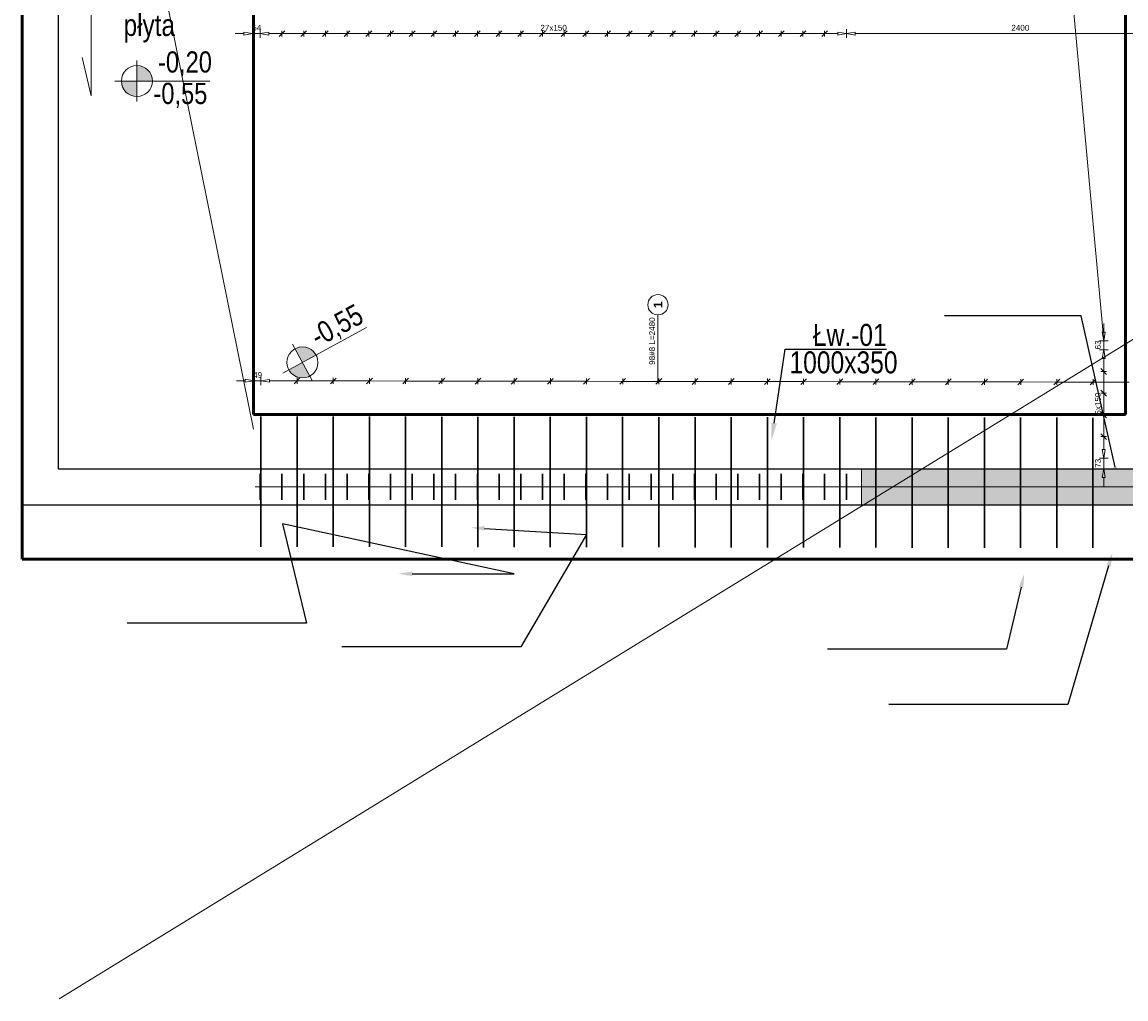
# Model space of a CAD drawing. Extents: x -274995 to 107519, y -337635 to 244261.
# Tile 33 of 49: x 42148 to 49775, y -28463 to -21713. Entities that reach past the tile are written whole.
import ezdxf
from ezdxf import colors
from ezdxf.entities.mleader import LeaderData, LeaderLine
from ezdxf.math import Vec2, Vec3

# ---------------------------------------------------------------- set-up
doc = ezdxf.new("R2010")
doc.units = 0
doc.header["$LTSCALE"] = 10
doc.header["$MEASUREMENT"] = 0
for name, color, linetype, lineweight in [('P-Linia1a', 142, 'Continuous', 53), ('P-Opis', 1, 'Continuous', 18), ('P-Opis fundamenty', 193, 'Continuous', 9), ('P-Opis ściany', 6, 'Continuous', 9), ('P-Szraf - Ściana wypełniająca', 171, 'Continuous', 0), ('P-Wymiar', 254, 'Continuous', 9), ('P-Ściana żelbetowa', 50, 'Continuous', 30)]:
    doc.layers.add(name, color=color, linetype=linetype, lineweight=lineweight)
doc.layers.add('RCAD_opis rozkładu', color=7, linetype='Continuous')
doc.layers.add('RCAD_rozkład pręta', color=7, linetype='Continuous')
doc.styles.add('_Fd Opis', font='arial.ttf', dxfattribs={"width": 0.8})
doc.styles.add('CDMSTYLE', font='arial.ttf', dxfattribs={"width": 0.8})
doc.styles.add('style1', font='arial.ttf')
doc.styles.add('style3', font='arialbd.ttf')

msp = doc.modelspace()

# ---------------------------------------------------------------- hatches: boundary and pattern name
at = {"layer": 'P-Opis'}
h = msp.add_hatch(color=1, dxfattribs=at)
h.dxf.hatch_style = 1
h.paths.add_polyline_path([(42941.18058, -22120.26085), (42833.75264, -22120.26085, 0.4142135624), (42941.18058, -22227.68879)])
h.paths.add_polyline_path([(42941.18058, -22012.83291), (42941.18058, -22120.26085), (43048.60853, -22120.26085, 0.4142135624)])
h = msp.add_hatch(color=1, dxfattribs=at)
h.dxf.hatch_style = 1
h.paths.add_polyline_path([(44084.53612, -24064.40309), (43990.18791, -24115.77601, 0.4142135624), (44135.90905, -24158.7513)])
h.paths.add_polyline_path([(44033.1632, -23970.05487), (44084.53612, -24064.40309), (44178.88434, -24013.03016, 0.4142135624)])
at = {"layer": 'P-Opis ściany', "lineweight": 0, "true_color": 0xd100d1}
h = msp.add_hatch(dxfattribs=at)
h.set_pattern_fill('ANSI33', color=212, scale=20)
h.set_pattern_definition([(45, (57413.17, 230177.87), (-89.80256, 89.80256), []), (45, (57502.97, 230177.87), (-89.80256, 89.80256), [63.5, -31.75])])
h.paths.add_polyline_path([(67447.48249, -13720.18555), (67697.48249, -13720.18555), (67697.5184, -14820.18555), (67447.5184, -14820.18555)])
h.paths.add_polyline_path([(59622.5184, -13920.22732), (59872.51781, -13920.22732), (59872.51781, -14940.22732), (59622.5184, -14940.22732)])
h.paths.add_polyline_path([(59872.51781, -19544.55424), (59622.49917, -19544.55424), (59622.49917, -20564.55424), (59872.51781, -20564.55424)])
h.paths.add_polyline_path([(59872.51781, -21694.55424), (59622.51781, -21694.55424), (59622.51781, -22714.57427), (59872.51781, -22714.57427)])
h.paths.add_polyline_path([(50147.5184, -18921.71688), (50397.5184, -18921.71688), (50397.54017, -23931.71688), (50147.54017, -23931.71688)])
h.paths.add_polyline_path([(47947.54017, -24800.22598), (50147.54017, -24800.22598), (50147.54017, -25050.2114), (47947.54017, -25050.22598)])
h.paths.add_polyline_path([(50147.54144, -15941.02333), (50397.54144, -15941.02333), (50397.54144, -17841.02333), (50147.54144, -17841.02333)])
h.paths.add_polyline_path([(50147.54144, -14062.22742), (50397.54144, -14062.22742), (50397.54144, -15222.22742), (50147.54144, -15222.22742)])
h.paths.add_polyline_path([(50397.54144, -11940.23629), (50147.54144, -11940.23629), (50147.54144, -13260.23932), (50397.54144, -13260.23932)])
h.paths.add_polyline_path([(47642.5184, -14972.70255), (47892.5184, -14972.70255), (47892.5184, -16000.2566), (47642.5184, -16000.2566)])
h.paths.add_polyline_path([(47642.5184, -16450.2566), (47892.5184, -16450.2566), (47892.5184, -18350.25132), (47642.5184, -18350.25132)])
h.paths.add_polyline_path([(43050.46771, -16450.33425), (44070.46854, -16450.33425), (44070.46854, -16200.33425), (43050.46771, -16200.33425)])
h.paths.add_polyline_path([(42147.55478, -11165.23154), (42397.55478, -11165.23154), (42397.55478, -12640.3291), (42147.55478, -12640.3291)])
h.paths.add_polyline_path([(50397.54144, -10905.22732), (51962.5184, -10905.22732), (51962.5184, -11155.22732), (50397.54144, -11155.22732)])
h.paths.add_polyline_path([(48192.5184, -10905.22732), (50147.54144, -10905.22732), (50147.54144, -11155.22732), (48192.5184, -11155.22732)])
h.paths.add_polyline_path([(56746.3077, -10705.22732), (58646.3077, -10705.22732), (58646.3077, -10955.22732), (56746.3077, -10955.22732)])

# ---------------------------------------------------------------- linework, layer by layer
at = {"color": 8, "lineweight": 0}
for p, q in [((43619.99292, -21792.52497), (43679.99292, -21792.52497)), ((43679.99292, -21782.52497), (43739.99292, -21792.52497)), ((43679.99292, -21782.52497), (43679.99292, -21802.52497)), ((43739.99292, -21792.52497), (43679.99292, -21802.52497)), ((43739.99292, -21762.52497), (43739.99292, -21822.52497)), ((43793.5184, -21792.52497), (43739.99292, -21792.52497)), ((43793.5184, -21762.52497), (43793.5184, -21822.52497)), ((43793.5184, -21792.52497), (43853.5184, -21782.52497)), ((43853.5184, -21802.52497), (43793.5184, -21792.52497)), ((43853.5184, -21802.52497), (43853.5184, -21782.52497)), ((43943.5184, -21792.52497), (43853.5184, -21792.52497)), ((43963.5184, -21772.52497), (43923.5184, -21812.52497)), ((43943.5184, -21772.52497), (43943.5184, -21812.52497)), ((44093.5184, -21792.52497), (43943.5184, -21792.52497)), ((44113.5184, -21772.52497), (44073.5184, -21812.52497)), ((44093.5184, -21772.52497), (44093.5184, -21812.52497)), ((44243.5184, -21792.52497), (44093.5184, -21792.52497)), ((44263.5184, -21772.52497), (44223.5184, -21812.52497)), ((44243.5184, -21772.52497), (44243.5184, -21812.52497)), ((44393.5184, -21792.52497), (44243.5184, -21792.52497)), ((44413.5184, -21772.52497), (44373.5184, -21812.52497)), ((44393.5184, -21772.52497), (44393.5184, -21812.52497)), ((44543.5184, -21792.52497), (44393.5184, -21792.52497)), ((44563.5184, -21772.52497), (44523.5184, -21812.52497)), ((44543.5184, -21772.52497), (44543.5184, -21812.52497)), ((44693.5184, -21792.52497), (44543.5184, -21792.52497)), ((44713.5184, -21772.52497), (44673.5184, -21812.52497)), ((44693.5184, -21772.52497), (44693.5184, -21812.52497)), ((44843.5184, -21792.52497), (44693.5184, -21792.52497)), ((44863.5184, -21772.52497), (44823.5184, -21812.52497)), ((44843.5184, -21772.52497), (44843.5184, -21812.52497)), ((44993.5184, -21792.52497), (44843.5184, -21792.52497)), ((45013.5184, -21772.52497), (44973.5184, -21812.52497)), ((44993.5184, -21772.52497), (44993.5184, -21812.52497)), ((45143.5184, -21792.52497), (44993.5184, -21792.52497)), ((45163.5184, -21772.52497), (45123.5184, -21812.52497)), ((45143.5184, -21772.52497), (45143.5184, -21812.52497)), ((45293.5184, -21792.52497), (45143.5184, -21792.52497)), ((45313.5184, -21772.52497), (45273.5184, -21812.52497)), ((45293.5184, -21772.52497), (45293.5184, -21812.52497)), ((45443.5184, -21792.52497), (45293.5184, -21792.52497)), ((45463.5184, -21772.52497), (45423.5184, -21812.52497)), ((45443.5184, -21772.52497), (45443.5184, -21812.52497)), ((45593.5184, -21792.52497), (45443.5184, -21792.52497)), ((45613.5184, -21772.52497), (45573.5184, -21812.52497)), ((45593.5184, -21772.52497), (45593.5184, -21812.52497)), ((45743.5184, -21792.52497), (45593.5184, -21792.52497)), ((45763.5184, -21772.52497), (45723.5184, -21812.52497)), ((45743.5184, -21772.52497), (45743.5184, -21812.52497)), ((45818.5184, -21792.52497), (45743.5184, -21792.52497)), ((45818.5184, -21792.52497), (45893.5184, -21792.52497)), ((45873.5184, -21812.52497), (45913.5184, -21772.52497)), ((45893.5184, -21772.52497), (45893.5184, -21812.52497)), ((45893.5184, -21792.52497), (46043.5184, -21792.52497)), ((46023.5184, -21812.52497), (46063.5184, -21772.52497)), ((46043.5184, -21772.52497), (46043.5184, -21812.52497)), ((46043.5184, -21792.52497), (46193.5184, -21792.52497)), ((46173.5184, -21812.52497), (46213.5184, -21772.52497)), ((46193.5184, -21772.52497), (46193.5184, -21812.52497)), ((46193.5184, -21792.52497), (46343.5184, -21792.52497)), ((46323.5184, -21812.52497), (46363.5184, -21772.52497)), ((46343.5184, -21772.52497), (46343.5184, -21812.52497)), ((46343.5184, -21792.52497), (46493.5184, -21792.52497)), ((46473.5184, -21812.52497), (46513.5184, -21772.52497)), ((46493.5184, -21772.52497), (46493.5184, -21812.52497)), ((46493.5184, -21792.52497), (46643.5184, -21792.52497)), ((46623.5184, -21812.52497), (46663.5184, -21772.52497)), ((46643.5184, -21772.52497), (46643.5184, -21812.52497)), ((46643.5184, -21792.52497), (46793.5184, -21792.52497)), ((46773.5184, -21812.52497), (46813.5184, -21772.52497)), ((46793.5184, -21772.52497), (46793.5184, -21812.52497)), ((46793.5184, -21792.52497), (46943.5184, -21792.52497)), ((46923.5184, -21812.52497), (46963.5184, -21772.52497)), ((46943.5184, -21772.52497), (46943.5184, -21812.52497)), ((46943.5184, -21792.52497), (47093.5184, -21792.52497)), ((47073.5184, -21812.52497), (47113.5184, -21772.52497)), ((47093.5184, -21772.52497), (47093.5184, -21812.52497)), ((47093.5184, -21792.52497), (47243.5184, -21792.52497)), ((47223.5184, -21812.52497), (47263.5184, -21772.52497)), ((47243.5184, -21772.52497), (47243.5184, -21812.52497)), ((47243.5184, -21792.52497), (47393.5184, -21792.52497)), ((47373.5184, -21812.52497), (47413.5184, -21772.52497)), ((47393.5184, -21772.52497), (47393.5184, -21812.52497)), ((47393.5184, -21792.52497), (47543.5184, -21792.52497)), ((47523.5184, -21812.52497), (47563.5184, -21772.52497)), ((47543.5184, -21772.52497), (47543.5184, -21812.52497)), ((47543.5184, -21792.52497), (47693.5184, -21792.52497)), ((47673.5184, -21812.52497), (47713.5184, -21772.52497)), ((47693.5184, -21772.52497), (47693.5184, -21812.52497)), ((47693.5184, -21792.52497), (47783.5184, -21792.52497)), ((47783.5184, -21782.52497), (47843.5184, -21792.52497)), ((47783.5184, -21782.52497), (47783.5184, -21802.52497)), ((47843.5184, -21792.52497), (47783.5184, -21802.52497)), ((47843.5184, -21762.52497), (47843.5184, -21822.52497)), ((47843.5184, -21762.52497), (47843.5184, -21822.52497)), ((47843.5184, -21792.52497), (47903.5184, -21782.52497)), ((47903.5184, -21802.52497), (47843.5184, -21792.52497)), ((47903.5184, -21802.52497), (47903.5184, -21782.52497)), ((49043.5184, -21792.52497), (47903.5184, -21792.52497)), ((49043.5184, -21792.52497), (50183.5184, -21792.52497))]:
    msp.add_line(p, q, dxfattribs=at)
at = {"color": 7, "linetype": 'ByBlock', "lineweight": 30}
for p, q in [((43793.5184, -25015.22732), (43793.5184, -24835.22808)), ((43943.5184, -25015.22732), (43943.5184, -24835.22808)), ((44093.5184, -25015.22732), (44093.5184, -24835.22808)), ((44243.5184, -25015.22732), (44243.5184, -24835.22808)), ((44393.5184, -25015.22732), (44393.5184, -24835.22808)), ((44543.5184, -25015.22732), (44543.5184, -24835.22808)), ((44693.5184, -25015.22732), (44693.5184, -24835.22808)), ((44843.5184, -25015.22732), (44843.5184, -24835.22808)), ((44993.5184, -25015.22732), (44993.5184, -24835.22808)), ((45143.5184, -25015.22732), (45143.5184, -24835.22808)), ((45293.5184, -25015.22732), (45293.5184, -24835.22808)), ((45443.5184, -25015.22732), (45443.5184, -24835.22808)), ((45593.5184, -25015.22732), (45593.5184, -24835.22808)), ((45743.5184, -25015.22732), (45743.5184, -24835.22808)), ((45893.5184, -25015.22732), (45893.5184, -24835.22808)), ((46043.5184, -25015.22732), (46043.5184, -24835.22808)), ((46193.5184, -25015.22732), (46193.5184, -24835.22808)), ((46343.5184, -25015.22732), (46343.5184, -24835.22808)), ((46493.5184, -25015.22732), (46493.5184, -24835.22808)), ((46643.5184, -25015.22732), (46643.5184, -24835.22808)), ((46793.5184, -25015.22732), (46793.5184, -24835.22808)), ((46943.5184, -25015.22732), (46943.5184, -24835.22808)), ((47093.5184, -25015.22732), (47093.5184, -24835.22808)), ((47243.5184, -25015.22732), (47243.5184, -24835.22808)), ((47393.5184, -25015.22732), (47393.5184, -24835.22808)), ((47543.5184, -25015.22732), (47543.5184, -24835.22808)), ((47693.5184, -25015.22732), (47693.5184, -24835.22808)), ((47843.5184, -25015.22732), (47843.5184, -24835.22808))]:
    msp.add_line(p, q, dxfattribs=at)
at = {"layer": 'P-Linia1a'}
for p, q in [((42147.59098, -10670.22866), (42147.59098, -25425.22732)), ((43747.59098, -16807.53402), (43747.59098, -24425.22732)), ((49772.57637, -24425.22732), (49772.57637, -19091.4498)), ((43747.59098, -24425.22732), (49772.57637, -24425.22732)), ((42147.59098, -25425.22732), (68072.5184, -25425.22732))]:
    msp.add_line(p, q, dxfattribs=at)
at = {"layer": 'P-Opis'}
msp.add_line((43747.59098, -24525.22732), (42397.59098, -17877.72799), dxfattribs=at)
at = {"layer": 'P-Opis', "color": 1}
for p, q in [((42941.18058, -21978.27292), (42941.18058, -22262.24878)), ((42787.55757, -22120.26085), (43446.1193, -22120.26085)), ((43949.61725, -24137.86687), (44527.99677, -23822.93724)), ((44016.63632, -23939.70268), (44152.43592, -24189.10349))]:
    msp.add_line(p, q, dxfattribs=at)
at = {"layer": 'P-Opis', "lineweight": 20}
msp.add_lwpolyline([(42562.96546, -21957.28759), (42625.34119, -22222.55358), (42625.34119, -21065.58171), (42687.71691, -21496.46625)], dxfattribs=at)
at = {"layer": 'P-Opis', "color": 1}
for centre in [(42941.18058, -22120.26085), (44084.53612, -24064.40309)]:
    msp.add_circle(centre, 107.42794, dxfattribs=at)
at = {"layer": 'P-Opis fundamenty', "linetype": 'ByBlock', "lineweight": -2}
msp.add_line((47421.19651, -23972.13501), (48121.89259, -23972.13501), dxfattribs=at)
msp.add_lwpolyline([(47343.78626, -24483.48683), (47421.19651, -23972.13501)], dxfattribs=at)
at = {"layer": 'P-Opis fundamenty'}
msp.add_solid([(47363.56095, -24486.4804), (47325.82488, -24602.13501), (47324.01156, -24480.49327)], dxfattribs=at)
at = {"layer": 'P-Opis ściany', "color": 212, "lineweight": 13, "true_color": 0xd100d1}
msp.add_lwpolyline([(47947.54017, -24800.22598), (50147.54017, -24800.22598), (50147.54017, -25050.2114), (47947.54017, -25050.22598)], close=True, dxfattribs=at)
at = {"layer": 'P-Szraf - Ściana wypełniająca'}
msp.add_line((67572.5184, -24923.74273), (43758.4861, -24923.74273), dxfattribs=at)
at = {"layer": 'P-Wymiar', "color": 3}
msp.add_lwpolyline([(42403.52009, -28462.66789), (73922.57125, -9105.20304)], dxfattribs=at)
at = {"layer": 'P-Ściana żelbetowa', "lineweight": 25}
for p, q in [((42147.59098, -25050.22732), (42147.59098, -10705.22866)), ((42397.59098, -10955.22866), (42397.59098, -24800.22732)), ((42397.59098, -24800.22732), (67447.5184, -24800.22732)), ((67697.5184, -25050.22732), (42147.59098, -25050.22732))]:
    msp.add_line(p, q, dxfattribs=at)
at = {"layer": 'RCAD_opis rozkładu', "color": 8, "lineweight": 0}
for p, q in [((49349.50676, -20923.00096), (49621.78408, -23914.67839)), ((46541.54579, -23736.08457), (46540.83903, -24195.78593)), ((49621.78408, -23794.67839), (49621.78408, -23854.67839)), ((49621.78408, -23914.67839), (49611.78408, -23854.67839)), ((49631.78408, -23854.67839), (49611.78408, -23854.67839)), ((49631.78408, -23854.67839), (49621.78408, -23914.67839)), ((49651.78408, -23914.67839), (49591.78408, -23914.67839)), ((49621.78408, -23977.17839), (49621.78408, -23914.67839)), ((49591.78408, -23977.17839), (49651.78408, -23977.17839)), ((49611.78408, -24037.17839), (49621.78408, -23977.17839)), ((49621.78408, -23977.17839), (49631.78408, -24037.17839)), ((49611.78408, -24037.17839), (49631.78408, -24037.17839)), ((49621.78408, -24127.17839), (49621.78408, -24037.17839)), ((43749.38415, -24221.49426), (43749.4764, -24161.49433)), ((43798.01583, -24161.56896), (43797.92359, -24221.56889)), ((44068.00043, -24171.98406), (44027.93898, -24211.92251)), ((44048.00046, -24171.95331), (44047.93896, -24211.95326)), ((44318.00043, -24172.36842), (44277.93898, -24212.30687)), ((44298.00046, -24172.33767), (44297.93896, -24212.33762)), ((44568.00043, -24172.75278), (44527.93898, -24212.69123)), ((44548.00046, -24172.72203), (44547.93896, -24212.72198)), ((44818.00043, -24173.13714), (44777.93898, -24213.07559)), ((44798.00046, -24173.10639), (44797.93896, -24213.10634)), ((45068.00043, -24173.5215), (45027.93898, -24213.45995)), ((45048.00046, -24173.49075), (45047.93896, -24213.4907)), ((45318.00043, -24173.90586), (45277.93898, -24213.84431)), ((45298.00046, -24173.87511), (45297.93896, -24213.87506)), ((45568.00043, -24174.29022), (45527.93898, -24214.22868)), ((45548.00046, -24174.25947), (45547.93896, -24214.25942)), ((45818.00043, -24174.67458), (45777.93898, -24214.61304)), ((45798.00046, -24174.64383), (45797.93896, -24214.64378)), ((46068.00043, -24175.05894), (46027.93898, -24214.9974)), ((46048.00046, -24175.02819), (46047.93896, -24215.02814)), ((46318.00043, -24175.4433), (46277.93898, -24215.38176)), ((46298.00046, -24175.41255), (46297.93896, -24215.41251)), ((46568.00043, -24175.82766), (46527.93898, -24215.76612)), ((46548.00046, -24175.79691), (46547.93896, -24215.79687)), ((46818.00043, -24176.21202), (46777.93898, -24216.15048)), ((46798.00046, -24176.18127), (46797.93896, -24216.18123)), ((47068.00043, -24176.59638), (47027.93898, -24216.53484)), ((47048.00046, -24176.56563), (47047.93896, -24216.56559)), ((47318.00043, -24176.98074), (47277.93898, -24216.9192)), ((47298.00046, -24176.94999), (47297.93896, -24216.94995)), ((47568.00043, -24177.3651), (47527.93898, -24217.30356)), ((47548.00046, -24177.33435), (47547.93896, -24217.33431)), ((47818.00043, -24177.74946), (47777.93898, -24217.68792)), ((47798.00046, -24177.71871), (47797.93896, -24217.71867)), ((48068.00043, -24178.13382), (48027.93898, -24218.07228)), ((48048.00046, -24178.10308), (48047.93896, -24218.10303)), ((48318.00043, -24178.51818), (48277.93898, -24218.45664)), ((48298.00046, -24178.48744), (48297.93896, -24218.48739)), ((48568.00043, -24178.90254), (48527.93898, -24218.841)), ((48548.00046, -24178.8718), (48547.93896, -24218.87175)), ((48818.00043, -24179.28691), (48777.93898, -24219.22536)), ((48798.00046, -24179.25616), (48797.93896, -24219.25611)), ((49068.00043, -24179.67127), (49027.93898, -24219.60972)), ((49048.00046, -24179.64052), (49047.93896, -24219.64047)), ((49641.78408, -24147.17839), (49601.78408, -24107.17839)), ((49601.78408, -24127.17839), (49641.78408, -24127.17839)), ((49621.78408, -24277.17839), (49621.78408, -24127.17839)), ((43629.43042, -24191.30981), (43689.43035, -24191.40205)), ((43689.44572, -24181.40206), (43689.41497, -24201.40204)), ((43749.43027, -24191.4943), (43689.41497, -24201.40204)), ((43689.44572, -24181.40206), (43749.43027, -24191.4943)), ((43797.96971, -24191.56893), (43749.43027, -24191.4943)), ((43797.96971, -24191.56893), (43857.98501, -24181.66118)), ((43857.95426, -24201.66116), (43797.96971, -24191.56893)), ((43857.95426, -24201.66116), (43857.98501, -24181.66118)), ((44047.96971, -24191.95329), (43857.96964, -24191.66117)), ((44297.96971, -24192.33765), (44047.96971, -24191.95329)), ((44547.96971, -24192.72201), (44297.96971, -24192.33765)), ((44797.96971, -24193.10637), (44547.96971, -24192.72201)), ((45047.96971, -24193.49073), (44797.96971, -24193.10637)), ((45297.96971, -24193.87509), (45047.96971, -24193.49073)), ((45547.96971, -24194.25945), (45297.96971, -24193.87509)), ((45797.96971, -24194.64381), (45547.96971, -24194.25945)), ((46047.96971, -24195.02817), (45797.96971, -24194.64381)), ((46297.96971, -24195.41253), (46047.96971, -24195.02817)), ((46547.96971, -24195.79689), (46297.96971, -24195.41253)), ((46797.96971, -24196.18125), (46547.96971, -24195.79689)), ((47047.96971, -24196.56561), (46797.96971, -24196.18125)), ((47297.96971, -24196.94997), (47047.96971, -24196.56561)), ((47547.96971, -24197.33433), (47297.96971, -24196.94997)), ((47797.96971, -24197.71869), (47547.96971, -24197.33433)), ((48047.96971, -24198.10305), (47797.96971, -24197.71869)), ((48297.96971, -24198.48741), (48047.96971, -24198.10305)), ((48547.96971, -24198.87177), (48297.96971, -24198.48741)), ((48797.96971, -24199.25613), (48547.96971, -24198.87177)), ((49047.96971, -24199.64049), (48797.96971, -24199.25613)), ((49297.96971, -24200.02485), (49047.96971, -24199.64049)), ((49318.00043, -24180.05563), (49277.93898, -24219.99408)), ((49298.00046, -24180.02488), (49297.93896, -24220.02483)), ((49547.96971, -24200.40921), (49297.96971, -24200.02485)), ((49568.00043, -24180.43999), (49527.93898, -24220.37844)), ((49548.00046, -24180.40924), (49547.93896, -24220.40919)), ((49797.96971, -24200.79357), (49547.96971, -24200.40921)), ((49641.78408, -24297.17839), (49601.78408, -24257.17839)), ((49601.78408, -24277.17839), (49641.78408, -24277.17839)), ((49621.78408, -24352.17839), (49621.78408, -24277.17839)), ((49601.78408, -24407.17839), (49641.78408, -24447.17839)), ((49621.78408, -24352.17839), (49621.78408, -24427.17839)), ((49601.78408, -24427.17839), (49641.78408, -24427.17839)), ((49621.78408, -24427.17839), (49621.78408, -24577.17839)), ((49601.78408, -24557.17839), (49641.78408, -24597.17839)), ((49601.78408, -24577.17839), (49641.78408, -24577.17839)), ((49621.78408, -24577.17839), (49621.78408, -24667.17839)), ((49621.78408, -24727.17839), (49611.78408, -24667.17839)), ((49631.78408, -24667.17839), (49611.78408, -24667.17839)), ((49631.78408, -24667.17839), (49621.78408, -24727.17839)), ((49591.78408, -24727.17839), (49651.78408, -24727.17839)), ((49621.78408, -24727.17839), (49621.78408, -24800.22732)), ((49651.78408, -24800.22732), (49591.78408, -24800.22732)), ((49611.78408, -24860.22732), (49621.78408, -24800.22732)), ((49611.78408, -24860.22732), (49631.78408, -24860.22732)), ((49621.78408, -24800.22732), (49631.78408, -24860.22732)), ((49621.78408, -24920.22732), (49621.78408, -24860.22732))]:
    msp.add_line(p, q, dxfattribs=at)
msp.add_circle((46541.65341, -23666.08466), 70, dxfattribs=at)
at = {"layer": 'RCAD_rozkład pręta', "color": 7, "linetype": 'ByBlock', "lineweight": 30}
for p, q in [((43797.59098, -25337.90604), (43797.59098, -24437.90604)), ((44047.59098, -25338.2904), (44047.59098, -24438.2904)), ((44297.59098, -25338.67476), (44297.59098, -24438.67476)), ((44547.59098, -25339.05912), (44547.59098, -24439.05912)), ((44797.59098, -25339.44348), (44797.59098, -24439.44348)), ((45047.59098, -25339.82784), (45047.59098, -24439.82784)), ((45297.59098, -25340.2122), (45297.59098, -24440.2122)), ((45547.59098, -25340.59656), (45547.59098, -24440.59656)), ((45797.59098, -25340.98092), (45797.59098, -24440.98092)), ((46047.59098, -25341.36528), (46047.59098, -24441.36528)), ((46297.59098, -25341.74964), (46297.59098, -24441.74964)), ((46547.59098, -25342.13401), (46547.59098, -24442.13401)), ((46797.59098, -25342.51837), (46797.59098, -24442.51837)), ((47047.59098, -25342.90273), (47047.59098, -24442.90273)), ((47297.59098, -25343.28709), (47297.59098, -24443.28709)), ((47547.59098, -25343.67145), (47547.59098, -24443.67145)), ((47797.59098, -25344.05581), (47797.59098, -24444.05581)), ((48047.59098, -25344.44017), (48047.59098, -24444.44017)), ((48297.59098, -25344.82453), (48297.59098, -24444.82453)), ((48547.59098, -25345.20889), (48547.59098, -24445.20889)), ((48797.59098, -25345.59325), (48797.59098, -24445.59325)), ((49047.59098, -25345.97761), (49047.59098, -24445.97761)), ((49297.59098, -25346.36197), (49297.59098, -24446.36197)), ((49547.59098, -25346.74633), (49547.59098, -24446.74633))]:
    msp.add_line(p, q, dxfattribs=at)

# ---------------------------------------------------------------- texts
at = {"color": 2, "char_height": 40, "attachment_point": 7, "style": 'style1'}
for s, insert in [('54', (43738.18812, -21772.86604)), ('27x150', (45729.00953, -21772.94789)), ('2400', (48983.5184, -21772.94789))]:
    msp.add_mtext(s, dxfattribs=dict(at, insert=insert))
at = {"layer": 'P-Opis fundamenty', "width": 0.8}
for s, height, style, p in [('płyta', 150.40616, 'CDMSTYLE', (42849.15381, -21809.08844)), ('-0,20', 146.25, '_Fd Opis', (43086.88317, -22061.77331)), ('-0,55', 146.25, '_Fd Opis', (43055.32116, -22279.20125)), ('Łw.-01', 152.1, '_Fd Opis', (47611.84458, -23950.81046)), ('1000x350', 152.1, '_Fd Opis', (47450.4257, -24140.23174))]:
    msp.add_text(s, height=height, dxfattribs=dict(at, style=style)).set_placement(p)
at = {"layer": 'P-Opis fundamenty', "style": '_Fd Opis', "width": 0.8}
msp.add_text('-0,55', height=146.25, rotation=28.568443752, dxfattribs=at).set_placement((44192.55782, -23960.91748))
at = {"layer": 'RCAD_opis rozkładu', "color": 1, "insert": (46541.65341, -23666.08466), "char_height": 60, "attachment_point": 5, "rotation": 90, "style": 'style3'}
msp.add_mtext('1', dxfattribs=at)
at = {"layer": 'RCAD_opis rozkładu', "color": 2, "char_height": 40, "style": 'style1'}
for s, insert, attachment_point, rotation in [('98#8 L=2480', (46500.97129, -23917.51712), 5, 90), ('63', (49602.22065, -23974.68692), 7, 90), ('49', (43744.2349, -24171.90921), 7, 359.911911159), ('5x150', (49602.207, -24425.80731), 7, 90), ('73', (49602.22065, -24792.18853), 7, 90)]:
    msp.add_mtext(s, dxfattribs=dict(at, insert=insert, attachment_point=attachment_point, rotation=rotation))

# ---------------------------------------------------------------- leaders
at = {"layer": 'P-Opis ściany', "color": 212, "lineweight": 13, "true_color": 0xd100d1}
ml = msp.add_multileader_mtext('Standard', dxfattribs=at)
ml.set_content('         ', color=(209, 0, 209))
ml.set_leader_properties()
ml.build(insert=Vec2(0, 0))
ml.multileader.update_dxf_attribs({"arrow_head_size": 96})
ctx = ml.context
ctx.base_point, ctx.char_height, ctx.arrow_head_size, ctx.landing_gap_size, ctx.plane_origin = Vec3(48507.59635, -23742.13367), 3.2, 96, 1.6, Vec3(48606.53485, -25479.34074)
ctx.text_align_type = 2
notes = []
notes.append((ctx, [(1, (1, 1, 0), (49466.73733, -23742.13367), (-1, 0), 944.76281, [(1, [(49720.76469, -24882.13367)], 0, [])])]))
ctx.mtext.insert, ctx.mtext.alignment, ctx.mtext.flow_direction = Vec3(48520.37452, -23740.53367), 3, 5
ml = msp.add_multileader_mtext('Standard', dxfattribs=at)
ml.set_content('         ', color=(209, 0, 209))
ml.set_leader_properties()
ml.build(insert=Vec2(0, 0))
ml.multileader.update_dxf_attribs({"arrow_head_size": 96})
ctx = ml.context
ctx.base_point, ctx.char_height, ctx.arrow_head_size, ctx.landing_gap_size, ctx.plane_origin = Vec3(42860.39811, -25865.3412), 3.2, 96, 1.6, Vec3(43788.24539, -27783.86332)
ctx.text_align_type = 2
notes.append((ctx, [(1, (1, 1, 0), (44112.10915, -25865.3412), (-1, 0), 1237.33287, [(2, [(44747.55478, -25525.22598), (45547.55478, -25525.22598), (43947.55478, -25181.0325)], 0, [])])]))
ctx.mtext.insert, ctx.mtext.alignment, ctx.mtext.flow_direction = Vec3(42873.17628, -25863.7412), 3, 5
ml = msp.add_multileader_mtext('Standard', dxfattribs=at)
ml.set_content('         ', color=(209, 0, 209))
ml.set_leader_properties()
ml.build(insert=Vec2(0, 0))
ml.multileader.update_dxf_attribs({"arrow_head_size": 96})
ctx = ml.context
ctx.base_point, ctx.char_height, ctx.arrow_head_size, ctx.landing_gap_size, ctx.plane_origin = Vec3(44342.22152, -26030.36054), 3.2, 96, 1.6, Vec3(43788.24539, -28165.63304)
ctx.text_align_type = 2
notes.append((ctx, [(1, (1, 1, 0), (45593.93256, -26030.36054), (-1, 0), 1237.33287, [(0, [(45247.55478, -25205.93612), (46047.55478, -25253.70272)], 0, [])])]))
ctx.mtext.insert, ctx.mtext.alignment, ctx.mtext.flow_direction = Vec3(44354.99969, -26028.76054), 3, 5
ml = msp.add_multileader_mtext('Standard', dxfattribs=at)
ml.set_content('         ', color=(209, 0, 209))
ml.set_leader_properties()
ml.build(insert=Vec2(0, 0))
ml.multileader.update_dxf_attribs({"arrow_head_size": 96})
ctx = ml.context
ctx.base_point, ctx.char_height, ctx.arrow_head_size, ctx.landing_gap_size, ctx.plane_origin = Vec3(48121.5177, -26428.42596), 3.2, 96, 1.6, Vec3(47992.02445, -28165.63304)
ctx.text_align_type = 2
notes.append((ctx, [(1, (1, 1, 0), (49373.22875, -26428.42596), (-1, 0), 1237.33287, [(1, [(49682.57782, -25378.81543)], 0, [])])]))
ctx.mtext.insert, ctx.mtext.alignment, ctx.mtext.flow_direction = Vec3(48134.29588, -26426.82596), 3, 5
ml = msp.add_multileader_mtext('Standard', dxfattribs=at)
ml.set_content('         ', color=(209, 0, 209))
ml.set_leader_properties()
ml.build(insert=Vec2(0, 0))
ml.multileader.update_dxf_attribs({"arrow_head_size": 96})
ctx = ml.context
ctx.base_point, ctx.char_height, ctx.arrow_head_size, ctx.landing_gap_size, ctx.plane_origin = Vec3(47698.92692, -26046.65624), 3.2, 96, 1.6, Vec3(48567.2498, -27783.86332)
ctx.text_align_type = 2
notes.append((ctx, [(1, (1, 1, 0), (48950.63796, -26046.65624), (-1, 0), 1237.33287, [(1, [(49072.54017, -25525.22598)], 0, [])])]))
ctx.mtext.insert, ctx.mtext.alignment, ctx.mtext.flow_direction = Vec3(47711.70509, -26045.05624), 3, 5
for ctx, leaders in notes:
    for number, flags, end, landing, length, lines in leaders:
        leader = LeaderData()
        leader.index, (leader.has_last_leader_line, leader.has_dogleg_vector, leader.attachment_direction) = number, flags
        leader.last_leader_point, leader.dogleg_vector, leader.dogleg_length = Vec3(end), Vec3(landing), length
        for number, points, colour, breaks in lines:
            line = LeaderLine()
            line.index, line.vertices, line.color, line.breaks = number, Vec3.list(points), colors.encode_raw_color(colour), breaks
            leader.lines.append(line)
        ctx.leaders.append(leader)

doc.saveas('drawing.dxf')
